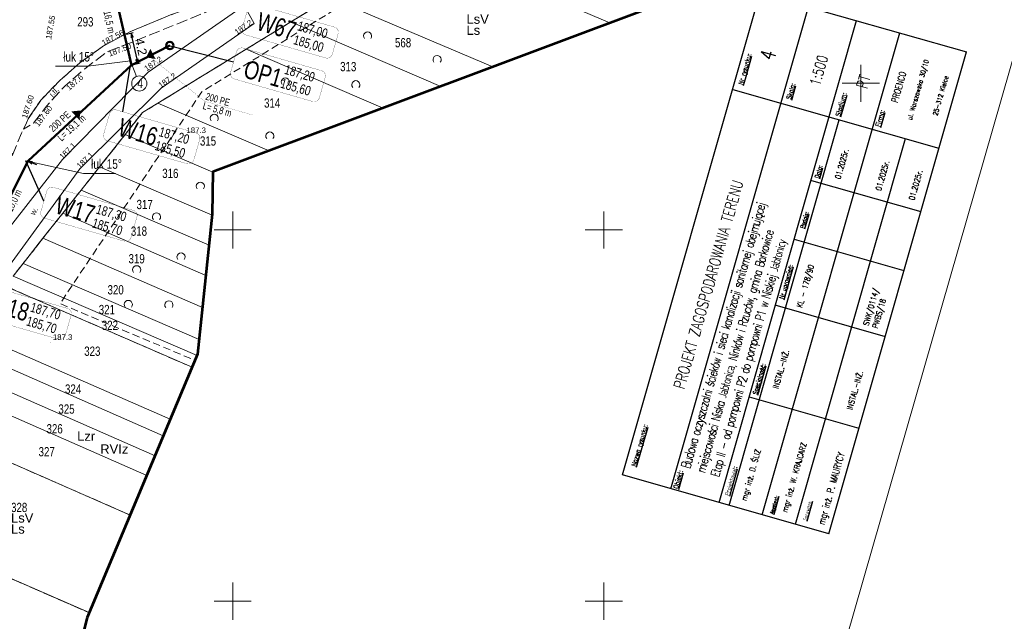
# Model space of a CAD drawing. Header units: metres. Extents: x 7482748 to 7484637, y 5684406 to 5687014.
# Tile 52 of 180: x 7483221 to 7483354, y 5685447 to 5685528. Entities that reach past the tile are written whole.
import ezdxf
from ezdxf.enums import TextEntityAlignment as Align
from ezdxf.lldxf.tags import DXFTag

# ---------------------------------------------------------------- set-up
doc = ezdxf.new("R2010")
doc.units = ezdxf.units.M
doc.header["$MEASUREMENT"] = 0
for name, pattern in [('1', [1.5, 1, -0.5]), ('KTJZ01_500', [2, 1.5, -0.5]), ('l217_500', [2, 1.5, -0.5]), ('l218_500', [1, 0.5, -0.5]), ('PTTL_500', [1.5, 1, -0.5])]:
    doc.linetypes.add(name, pattern=pattern)
for name, color, linetype, lineweight in [('.domiar', 250, 'Continuous', 9), ('.ks tłoczny', 104, 'Continuous', 50), ('_Dzialki', 7, 'Continuous', 0), ('_Dzialki_opis', 7, 'Continuous', 0), ('_Kontury', 7, 'Continuous', 0), ('_Kontury_opis', 7, 'Continuous', 0), ('_Podzial_sekcyjny_krzyze', 7, '1', 13), ('_Uzytki', 7, 'Continuous', 0), ('_Uzytki_opis', 7, 'Continuous', 0), ('_Zakres2', 7, 'Continuous', 0), ('PTTL02_P', 7, 'Continuous', 13), ('RTPW01_P', 7, 'Continuous', 0), ('RTPW02_P', 7, 'Continuous', 0), ('TABELKI', 7, 'Continuous', 25)]:
    doc.layers.add(name, color=color, linetype=linetype, lineweight=lineweight)
doc.layers.add('_ramki_nieplotowane', color=7, linetype='Continuous', lineweight=0, plot=False)
doc.layers.add('IS_kanalizacja_sanitarna', color=7, linetype='SOLID', true_color=0x000000)
doc.layers.add('IS_Opisy_działek_Net', color=7, linetype='SOLID', true_color=0x000000)
doc.layers.add('IS_Węzeł_sieci_kanalizacyjnej_-_opisy', color=7, linetype='Continuous')
for name, color, linetype, lineweight, transparency in [('KTJZ01_O', 7, 'KTJZ01_500', 13, 0.5), ('KTJZ01_T', 7, 'Continuous', 13, 0.25), ('PTRW02_O', 7, 'Continuous', 13, 0.5), ('PTRW02_T', 7, 'Continuous', 13, 0.25), ('PTTL02_O', 7, 'PTTL_500', 13, 0.5), ('RTPW01_G', 7, 'Continuous', 13, 0.25), ('RTPW02_G', 7, 'Continuous', 13, 0.25)]:
    doc.layers.add(name, color=color, linetype=linetype, lineweight=lineweight, transparency=transparency)
doc.styles.get("Standard").update_dxf_attribs({"font": 'simplex.shx', "width": 0.75})
doc.styles.add('STYL_ARIAL', font='simplex.shx', dxfattribs={"width": 0.75, "oblique": 0.1})
doc.styles.add('Style-Arial', font='arial.ttf')
tags = doc.linetypes.add('SOLID', pattern=[10, 10, 0]).pattern_tags.tags
tags[6:7] = [DXFTag(74, 4), DXFTag(75, 0), DXFTag(340, '0'), DXFTag(46, 0.0), DXFTag(50, 0.0), DXFTag(44, 0.0), DXFTag(45, 0.0)]
tags[4:5] = [DXFTag(74, 4), DXFTag(75, 0), DXFTag(340, '0'), DXFTag(46, 0.0), DXFTag(50, 0.0), DXFTag(44, 0.0), DXFTag(45, 0.0)]
doc.dimstyles.get("Standard").update_dxf_attribs({"dimtxt": 0.18, "dimasz": 0.18, "dimexe": 0.18, "dimexo": 0.0625, "dimgap": 0.09, "dimtad": 0, "dimtih": 1, "dimtoh": 1, "dimdec": 4, "dimzin": 0, "dimdsep": 46, "dimtxsty": 'Standard', "dimcen": 0.09, "dimadec": 0, "dimazin": 0, "dimtfac": 1, "dimtdec": 4, "dimtofl": 0, "dimtmove": 0, "dimatfit": 3, "dimfxl": 0, "dimtolj": 1, "dimtzin": 0, "dimarcsym": 0})

# ---------------------------------------------------------------- blocks, each defined once
blk = doc.blocks.new('RTPW01')
at = {"layer": 'RTPW01_P', "linetype": 'Continuous', "lineweight": 0}
h = blk.add_hatch(color=256, dxfattribs=at)
edge = h.paths.add_edge_path()
edge.add_arc((0, 0), 0.045, 0, 360)
blk = doc.blocks.new('RTPW01_1')
at = {"layer": 'RTPW02_P', "linetype": 'Continuous', "lineweight": 0}
h = blk.add_hatch(color=256, dxfattribs=at)
edge = h.paths.add_edge_path()
edge.add_arc((0, 0), 0.045, 0, 360)
blk = doc.blocks.new('PTTL02')
at = {"layer": 'PTTL02_P', "linetype": 'Continuous', "lineweight": 13}
blk.add_arc((0, 0), 0.55, 320.48, 219.52, dxfattribs=at)
blk = doc.blocks.new('TerminatorOpen_0.5')
at = {"color": 0, "linetype": 'ByBlock', "lineweight": -2}
for q in [(-1, 0.25), (-1, 0), (-1, -0.25)]:
    blk.add_line((0, 0), q, dxfattribs=at)
blk = doc.blocks.new('*D503')
at = {"layer": '.domiar', "color": 0, "linetype": 'Continuous', "lineweight": -2, "transparency": 16777216}
for p, q in [((7483219.78, 5685510.41), (7483216.63, 5685511.74)), ((7483220.22, 5685509.9), (7483220.22, 5685509.9)), ((7483222.31, 5685509.02), (7483222.31, 5685509.02)), ((7483222.98, 5685509.06), (7483223.55, 5685508.83))]:
    blk.add_line(p, q, dxfattribs=at)
at = {"layer": 'Defpoints', "color": 0, "linetype": 'Continuous', "transparency": 16777216}
for p in [(7483220.34, 5685510.18), (7483220.34, 5685510.18), (7483222.42, 5685509.3)]:
    blk.add_point(p, dxfattribs=at)
at = {"layer": '.domiar', "color": 0, "linetype": 'Continuous', "lineweight": -2, "transparency": 16777216, "xscale": 0.61, "yscale": 0.61, "zscale": 0.61}
for p, rotation in [((7483220.34, 5685510.18), 337.1766785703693), ((7483222.42, 5685509.3), 157.1766785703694)]:
    blk.add_blockref('TerminatorOpen_0.5', p, dxfattribs=dict(at, rotation=rotation))
at = {"layer": '.domiar', "color": 0, "linetype": 'Continuous', "transparency": 16777216, "insert": (7483218.27, 5685512.04), "char_height": 1.2, "attachment_point": 5, "rotation": 337.1767, "style": 'Style-Arial'}
blk.add_mtext('\\A1;2.3', dxfattribs=at)
blk = doc.blocks.new('*D529')
at = {"layer": '.domiar', "color": 0, "linetype": 'Continuous', "lineweight": -2, "transparency": 16777216}
for p, q in [((7483235.7, 5685526.37), (7483236.6, 5685526.58)), ((7483237.11, 5685523.02), (7483236.44, 5685525.92)), ((7483236.64, 5685522.28), (7483237.53, 5685522.49))]:
    blk.add_line(p, q, dxfattribs=at)
at = {"layer": 'Defpoints', "color": 0, "linetype": 'Continuous', "transparency": 16777216}
for p in [(7483235.41, 5685526.31), (7483236.31, 5685526.51), (7483236.34, 5685522.22)]:
    blk.add_point(p, dxfattribs=at)
at = {"layer": '.domiar', "color": 0, "linetype": 'Continuous', "lineweight": -2, "transparency": 16777216, "xscale": 0.61, "yscale": 0.61, "zscale": 0.61}
for p, rotation in [((7483236.31, 5685526.51), 102.8772103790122), ((7483237.24, 5685522.42), 282.8772103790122)]:
    blk.add_blockref('TerminatorOpen_0.5', p, dxfattribs=dict(at, rotation=rotation))
at = {"layer": '.domiar', "color": 0, "linetype": 'Continuous', "transparency": 16777216, "insert": (7483237.65, 5685524.67), "char_height": 1.2, "attachment_point": 5, "rotation": 282.8772, "style": 'Style-Arial'}
blk.add_mtext('\\A1;4.2', dxfattribs=at)

msp = doc.modelspace()

# ---------------------------------------------------------------- hatches: boundary and pattern name
at = {"layer": 'IS_kanalizacja_sanitarna', "linetype": 'Continuous', "ltscale": 0.01}
for points in [[(7483238.36016, 5685523.25679), (7483239.59094, 5685523.03842), (7483238.91441, 5685524.37719)], [(7483229.53476, 5685516.07949), (7483228.29049, 5685515.95986), (7483229.30121, 5685514.8515)]]:
    msp.add_hatch(color=256, dxfattribs=at).paths.add_polyline_path(points)

# ---------------------------------------------------------------- linework, layer by layer
at = {"layer": '.domiar', "linetype": 'Continuous'}
for points in [[(7483236.20973, 5685522.80163), (7483230.46138, 5685522.04524), (7483230.46138, 5685522.04524)], [(7483230.46138, 5685522.04524), (7483226.11631, 5685522.04524)], [(7483236.41756, 5685522.28494), (7483237.04068, 5685520.67642)], [(7483222.11175, 5685509.31045), (7483229.87282, 5685507.59685), (7483229.87282, 5685507.59685)], [(7483234.21789, 5685507.59685), (7483229.87282, 5685507.59685)]]:
    msp.add_lwpolyline(points, dxfattribs=at)
msp.add_circle((7483237.40959, 5685519.72411), 1.02127, dxfattribs=at)
at = {"layer": '.ks tłoczny', "color": 111, "linetype": 'Continuous', "true_color": 0x70ffb8}
for points in [[(7483236.34355, 5685522.21627), (7483236.34355, 5685522.21627), (7483232.65656, 5685538.34398), (7483232.65656, 5685538.34398), (7483232.65656, 5685538.34398)], [(7483236.34355, 5685522.21627), (7483241.51699, 5685524.83475)], [(7483214.66497, 5685493.82534), (7483221.14832, 5685506.7594), (7483222.42223, 5685509.3008), (7483236.34355, 5685522.21627)]]:
    msp.add_lwpolyline(points, dxfattribs=at)
at = {"layer": '.ks tłoczny', "linetype": 'Continuous'}
msp.add_circle((7483241.51699, 5685524.83475), 0.5, dxfattribs=at)
at = {"layer": '_Dzialki', "color": 96, "linetype": 'Continuous', "true_color": 0x008000, "flags": 128}
for points in [[(7483300.82, 5685527.88), (7483277.06, 5685537.99)], [(7483262.84, 5685531.09), (7483257.81, 5685528.01)], [(7483285.05, 5685521.97), (7483263.2, 5685531.26)], [(7483257.81, 5685528.01), (7483251.8, 5685524.34)], [(7483278.03, 5685519.34), (7483257.81, 5685528.01)], [(7483251.8, 5685524.34), (7483239.93, 5685517.09)], [(7483270.26, 5685516.42), (7483251.8, 5685524.34)], [(7483239.93, 5685517.09), (7483237.85, 5685515.81)], [(7483254.91, 5685510.67), (7483239.93, 5685517.09)], [(7483237.85, 5685515.81), (7483235.52, 5685512.87)], [(7483235.52, 5685512.87), (7483232.07, 5685508.52)], [(7483247.34, 5685507.8), (7483235.52, 5685512.87)], [(7483232.07, 5685508.52), (7483229.59, 5685505.38)], [(7483247.24, 5685502), (7483232.07, 5685508.52)], [(7483229.59, 5685505.38), (7483227.11, 5685502.25)], [(7483246.81, 5685497.94), (7483229.59, 5685505.38)], [(7483227.11, 5685502.25), (7483224.43, 5685498.88)], [(7483246.38, 5685493.89), (7483227.11, 5685502.25)], [(7483224.43, 5685498.88), (7483221.77, 5685495.5)], [(7483245.93, 5685489.57), (7483224.43, 5685498.88)], [(7483221.77, 5685495.5), (7483220.4, 5685493.78)], [(7483245.47, 5685485.25), (7483221.77, 5685495.5)], [(7483245.19, 5685483.09), (7483220.4, 5685493.78)], [(7483244.52, 5685481.51), (7483219.35, 5685492.45)], [(7483214.51, 5685486.33), (7483241.58, 5685474.5)], [(7483240.65, 5685472.27), (7483213.46, 5685484.2)], [(7483239.53, 5685469.59), (7483212.42, 5685481.48)], [(7483238.41, 5685466.93), (7483211.42, 5685478.77)], [(7483236.18, 5685461.6), (7483209.36, 5685473.34)], [(7483230.67, 5685448.46), (7483204.33, 5685459.95)]]:
    msp.add_lwpolyline(points, dxfattribs=at)
at = {"layer": '_Kontury', "color": 96, "linetype": 'l217_500', "true_color": 0x008000, "flags": 128}
for points in [[(7483262.84, 5685531.09), (7483257.81, 5685528.01)], [(7483257.81, 5685528.01), (7483251.8, 5685524.34)], [(7483251.8, 5685524.34), (7483239.93, 5685517.09)], [(7483239.93, 5685517.09), (7483237.85, 5685515.81)], [(7483237.85, 5685515.81), (7483235.52, 5685512.87)], [(7483235.52, 5685512.87), (7483232.07, 5685508.52)], [(7483232.07, 5685508.52), (7483229.59, 5685505.38)], [(7483229.59, 5685505.38), (7483227.11, 5685502.25)], [(7483227.11, 5685502.25), (7483224.43, 5685498.88)], [(7483224.43, 5685498.88), (7483221.77, 5685495.5)], [(7483221.77, 5685495.5), (7483220.4, 5685493.78)], [(7483219.35, 5685492.45), (7483244.52, 5685481.51)], [(7483236.18, 5685461.61), (7483209.36, 5685473.34)], [(7483204.33, 5685459.95), (7483230.66, 5685448.45)]]:
    msp.add_lwpolyline(points, dxfattribs=at)
at = {"layer": '_Podzial_sekcyjny_krzyze', "linetype": 'Continuous'}
for p, q in [((7483334.6301, 5685517.25847), (7483334.6301, 5685522.25847)), ((7483332.1301, 5685519.75847), (7483337.1301, 5685519.75847)), ((7483250, 5685497.5), (7483250, 5685502.5)), ((7483300, 5685497.5), (7483300, 5685502.5)), ((7483247.5, 5685500), (7483252.5, 5685500)), ((7483297.5, 5685500), (7483302.5, 5685500)), ((7483250, 5685447.5), (7483250, 5685452.5)), ((7483300, 5685447.5), (7483300, 5685452.5)), ((7483247.5, 5685450), (7483252.5, 5685450)), ((7483297.5, 5685450), (7483302.5, 5685450))]:
    msp.add_line(p, q, dxfattribs=at)
at = {"layer": '_ramki_nieplotowane', "color": 3, "linetype": 'Continuous', "lineweight": 0, "flags": 128}
msp.add_lwpolyline([(7482977.55, 5685284.54), (7483263.01, 5685202.51), (7483379.14, 5685606.66), (7483093.69, 5685688.69), (7482977.55, 5685284.54)], close=True, dxfattribs=at)
at = {"layer": '_Uzytki', "color": 96, "linetype": 'l218_500', "true_color": 0x008000, "flags": 128}
for points in [[(7483257.81, 5685528.01), (7483262.84, 5685531.09)], [(7483251.8, 5685524.34), (7483257.81, 5685528.01)], [(7483239.93, 5685517.09), (7483251.8, 5685524.34)], [(7483237.85, 5685515.81), (7483239.93, 5685517.09)], [(7483235.52, 5685512.87), (7483237.85, 5685515.81)], [(7483232.07, 5685508.52), (7483235.52, 5685512.87)], [(7483229.59, 5685505.38), (7483232.07, 5685508.52)], [(7483227.11, 5685502.25), (7483229.59, 5685505.38)], [(7483224.43, 5685498.88), (7483227.11, 5685502.25)], [(7483221.77, 5685495.5), (7483224.43, 5685498.88)], [(7483220.4, 5685493.78), (7483221.77, 5685495.5)], [(7483219.35, 5685492.45), (7483244.52, 5685481.51)], [(7483236.18, 5685461.61), (7483209.36, 5685473.34)], [(7483230.66, 5685448.45), (7483204.33, 5685459.95)]]:
    msp.add_lwpolyline(points, dxfattribs=at)
at = {"layer": '_Zakres2', "color": 250, "linetype": 'Continuous', "lineweight": 53, "flags": 128}
msp.add_lwpolyline([(7483210.84, 5685559.35), (7483267.68, 5685584.46), (7483310.43, 5685595.56), (7483318.9, 5685597.32), (7483326.61, 5685596.78), (7483333.93, 5685594.29), (7483340.37, 5685590.01), (7483345.5, 5685584.22), (7483348.98, 5685577.32), (7483350.58, 5685569.76), (7483350.2, 5685562.04), (7483347.86, 5685554.67), (7483343.72, 5685548.15), (7483338.04, 5685542.9), (7483331.21, 5685539.28), (7483247.34, 5685507.83), (7483247.25, 5685502.12), (7483245.26, 5685483.27), (7483230.39, 5685447.8), (7483228.44, 5685440.18), (7483222.78, 5685423.38), (7483207.76, 5685405.15)], dxfattribs=at)
at = {"layer": 'IS_kanalizacja_sanitarna', "linetype": 'Continuous', "ltscale": 0.01, "const_width": 0.02}
for points in [[(7483235.30979, 5685525.7761), (7483235.50496, 5685525.81981)], [(7483238.36016, 5685523.25679), (7483239.59094, 5685523.03842), (7483238.91441, 5685524.37719), (7483238.36016, 5685523.25679)], [(7483229.53476, 5685516.07949), (7483228.29049, 5685515.95986), (7483229.30121, 5685514.8515), (7483229.53476, 5685516.07949)]]:
    msp.add_lwpolyline(points, dxfattribs=at)
at = {"layer": 'IS_Opisy_działek_Net', "linetype": 'Continuous', "ltscale": 0.01, "const_width": 0.02}
msp.add_lwpolyline([(7483238.72201, 5685523.43964), (7483246.18459, 5685517.35393), (7483252.69993, 5685515.47812)], dxfattribs=at)
at = {"layer": 'IS_Węzeł_sieci_kanalizacyjnej_-_opisy', "color": 18, "linetype": 'SOLID', "ltscale": 0.01, "true_color": 0x000000, "const_width": 0.03}
for points in [[(7483251.76711, 5685526.26668), (7483262.52032, 5685523.17076, 0.414214), (7483263.41141, 5685523.66346), (7483264.20822, 5685526.43104, 0.414214), (7483263.71552, 5685527.32214), (7483252.96232, 5685530.41805, 0.414214), (7483252.07122, 5685529.92536), (7483251.27442, 5685527.15778, 0.414214), (7483251.76711, 5685526.26668)], [(7483250.20979, 5685520.34322), (7483260.78042, 5685517.29987, 0.414214), (7483261.67151, 5685517.79257), (7483262.46832, 5685520.56015, 0.414214), (7483261.97562, 5685521.45125), (7483251.405, 5685524.4946, 0.414214), (7483250.5139, 5685524.0019), (7483249.7171, 5685521.23432, 0.414214), (7483250.20979, 5685520.34322)], [(7483233.10906, 5685512.01264), (7483243.86226, 5685508.91672, 0.414214), (7483244.75336, 5685509.40942), (7483245.55016, 5685512.177, 0.414214), (7483245.05747, 5685513.06809), (7483234.30426, 5685516.16401, 0.414214), (7483233.41317, 5685515.67132), (7483232.61636, 5685512.90373, 0.414214), (7483233.10906, 5685512.01264)], [(7483224.65016, 5685501.58701), (7483235.40337, 5685498.49109, 0.414214), (7483236.29446, 5685498.98379), (7483237.09127, 5685501.75137, 0.414214), (7483236.59857, 5685502.64247), (7483225.84537, 5685505.73838, 0.414214), (7483224.95427, 5685505.24569), (7483224.15747, 5685502.47811, 0.414214), (7483224.65016, 5685501.58701)], [(7483215.79197, 5685488.38067), (7483226.54517, 5685485.28475, 0.414214), (7483227.43627, 5685485.77745), (7483228.23307, 5685488.54503, 0.414214), (7483227.74038, 5685489.43612), (7483216.98717, 5685492.53204, 0.414214), (7483216.09608, 5685492.03935), (7483215.29927, 5685489.27177, 0.414214), (7483215.79197, 5685488.38067)]]:
    msp.add_lwpolyline(points, format="xyb", dxfattribs=at)
at = {"layer": 'IS_Węzeł_sieci_kanalizacyjnej_-_opisy', "color": 18, "linetype": 'SOLID', "ltscale": 0.01, "true_color": 0x000000}
for points in [[(7483250.1155, 5685522.61811), (7483241.39398, 5685524.78988)], [(7483235.17578, 5685515.91309), (7483236.21886, 5685522.17472)], [(7483224.55587, 5685503.8619), (7483222.11175, 5685509.31045)]]:
    msp.add_lwpolyline(points, dxfattribs=at)
at = {"layer": 'KTJZ01_O', "linetype": 'KTJZ01_500', "lineweight": 13, "flags": 128}
for points in [[(7483350.09, 5685572.07), (7483327.54, 5685563), (7483299.03, 5685551.44), (7483272.93, 5685540.86), (7483254.98, 5685533.85), (7483248.17, 5685531.41), (7483241.6, 5685528.96), (7483236.07, 5685526.66), (7483232.6, 5685524.81), (7483229.41, 5685522.52), (7483226.72, 5685520.15), (7483224.13, 5685517.47), (7483222.44, 5685514.98), (7483221.82, 5685513.58), (7483223.15, 5685514.37), (7483224.94, 5685516.74), (7483227.36, 5685519.37), (7483230.07, 5685521.72), (7483233.15, 5685524.04), (7483236.65, 5685525.39), (7483242.07, 5685527.57), (7483248.51, 5685530.19), (7483255.46, 5685532.62), (7483273.34, 5685539.89), (7483299.46, 5685550.6), (7483327.95, 5685562.24), (7483350.28, 5685571.17)], [(7483222.59, 5685515.2), (7483224.13, 5685517.47), (7483226.72, 5685520.15), (7483229.41, 5685522.52), (7483232.6, 5685524.81), (7483236.07, 5685526.66), (7483241.6, 5685528.96), (7483248.17, 5685531.41), (7483254.98, 5685533.85), (7483272.93, 5685540.86), (7483299.03, 5685551.44), (7483327.54, 5685563), (7483350.09, 5685572.07)], [(7483113.97, 5684956.93), (7483112.85, 5684988.18), (7483108.34, 5685118.98), (7483104.76, 5685219.9), (7483106.05, 5685233.41), (7483111.87, 5685250.71), (7483118.32, 5685265.73), (7483156.33, 5685356.56), (7483196.51, 5685453.56), (7483209.55, 5685484.36), (7483221.55, 5685513.06), (7483221.82, 5685513.58), (7483222.2, 5685514.44), (7483222.44, 5685514.98)], [(7483222.44, 5685514.98), (7483222.59, 5685515.2)]]:
    msp.add_lwpolyline(points, dxfattribs=at)
at = {"layer": 'PTRW02_O', "linetype": 'Continuous', "lineweight": 13, "flags": 128}
msp.add_lwpolyline([(7483251.53, 5685530.22), (7483238.59, 5685521.24), (7483227.08, 5685509.47), (7483215.69, 5685495.01), (7483218.44, 5685493.26), (7483229.4, 5685508.22), (7483240.37, 5685519.11), (7483252.87, 5685527.81), (7483251.53, 5685530.22)], close=True, dxfattribs=at)
at = {"layer": 'PTTL02_O', "linetype": 'PTTL_500', "lineweight": 13, "flags": 128}
msp.add_lwpolyline([(7483350.43, 5685566.7), (7483342.86, 5685565.08), (7483308, 5685551.15), (7483270.84, 5685534.07), (7483245.82, 5685518.6), (7483226.74, 5685490.09), (7483244.91, 5685482.43)], dxfattribs=at)
at = {"layer": 'TABELKI'}
for p, q in [((7483302.53825, 5685467.00431), (7483321.07028, 5685531.9229)), ((7483321.07028, 5685531.9229), (7483348.85421, 5685523.99154)), ((7483309.03545, 5685465.14958), (7483327.56748, 5685530.06817)), ((7483315.53266, 5685463.29485), (7483334.06468, 5685528.21344)), ((7483321.35142, 5685461.6338), (7483339.88345, 5685526.55239)), ((7483330.32218, 5685459.07295), (7483348.85421, 5685523.99154)), ((7483317.36364, 5685518.93838), (7483345.14757, 5685511.00702)), ((7483316.89673, 5685462.90546), (7483331.72212, 5685514.83953)), ((7483325.80729, 5685460.36627), (7483340.63268, 5685512.30034)), ((7483327.99559, 5685506.66774), (7483342.7102, 5685502.46878)), ((7483325.6537, 5685498.74935), (7483340.44363, 5685494.52889)), ((7483323.04512, 5685489.89677), (7483337.91039, 5685485.65481)), ((7483319.59095, 5685477.51127), (7483334.3809, 5685473.29083)), ((7483330.32218, 5685459.07295), (7483302.53825, 5685467.00431))]:
    msp.add_line(p, q, dxfattribs=at)

# ---------------------------------------------------------------- block references
at = {"layer": 'PTTL02_P', "linetype": 'Continuous', "lineweight": 13}
for p in [(7483268.17, 5685526.12), (7483277.54, 5685522.95), (7483257.08, 5685519.92), (7483266.59, 5685519.56), (7483247.51, 5685515.03), (7483255, 5685512.65), (7483245.64, 5685505.88), (7483239.73, 5685501.77), (7483243.04, 5685496.36), (7483237.06, 5685494.64), (7483235.93, 5685489.97), (7483241.4, 5685489.9)]:
    msp.add_blockref('PTTL02', p, dxfattribs=at)
at = {"layer": 'RTPW01_P', "linetype": 'Continuous', "lineweight": 0}
for p in [(7483252.87, 5685527.81), (7483238.59, 5685521.24), (7483227.36, 5685519.37), (7483240.37, 5685519.11), (7483243.47, 5685512.75), (7483227.08, 5685509.47), (7483229.4, 5685508.22), (7483225.47, 5685484.89)]:
    msp.add_blockref('RTPW01', p, dxfattribs=at)
at = {"layer": 'RTPW02_P', "linetype": 'Continuous', "lineweight": 0}
for p in [(7483225.53, 5685525.66), (7483232.6, 5685524.81), (7483233.15, 5685524.04), (7483222.44, 5685514.98), (7483223.15, 5685514.37)]:
    msp.add_blockref('RTPW01_1', p, dxfattribs=at)

# ---------------------------------------------------------------- texts
at = {"layer": '_Dzialki_opis', "color": 96, "true_color": 0x008000, "char_height": 1.25, "attachment_point": 7, "line_spacing_factor": 0.6, "style": 'STYL_ARIAL'}
for s, insert in [('\\fArial|b0|i0|c238238|p39;293', (7483229.05, 5685527.39)), ('\\fArial|b0|i0|c238238|p39;568', (7483271.86, 5685524.58)), ('\\fArial|b0|i0|c238238|p39;313', (7483264.47, 5685521.36)), ('\\fArial|b0|i0|c238238|p39;314', (7483254.22, 5685516.46)), ('\\fArial|b0|i0|c238238|p39;315', (7483245.58, 5685511.34)), ('\\fArial|b0|i0|c238238|p39;316', (7483240.5, 5685506.98)), ('\\fArial|b0|i0|c238238|p39;317', (7483237.04, 5685502.79)), ('\\fArial|b0|i0|c238238|p39;318', (7483236.27, 5685499.2)), ('\\fArial|b0|i0|c238238|p39;319', (7483235.96, 5685495.48)), ('\\fArial|b0|i0|c238238|p39;320', (7483233.13, 5685491.3)), ('\\fArial|b0|i0|c238238|p39;321', (7483231.95, 5685488.64)), ('\\fArial|b0|i0|c238238|p39;322', (7483232.36, 5685486.52)), ('\\fArial|b0|i0|c238238|p39;323', (7483229.99, 5685483.03)), ('\\fArial|b0|i0|c238238|p39;324', (7483227.4, 5685477.93)), ('\\fArial|b0|i0|c238238|p39;325', (7483226.51, 5685475.24)), ('\\fArial|b0|i0|c238238|p39;326', (7483224.91, 5685472.58)), ('\\fArial|b0|i0|c238238|p39;327', (7483223.84, 5685469.49)), ('\\fArial|b0|i0|c238238|p39;328', (7483220.13, 5685461.99))]:
    msp.add_mtext(s, dxfattribs=dict(at, insert=insert))
at = {"layer": '_Kontury_opis', "color": 96, "linetype": 'Continuous', "lineweight": 13, "true_color": 0x008000, "style": 'Style-Arial'}
for s, p in [('LsV', (7483281.5, 5685527.77)), ('RVIz', (7483232.15, 5685469.87)), ('LsV', (7483220.13, 5685460.59))]:
    msp.add_text(s, height=1.25, dxfattribs=at).set_placement(p)
at = {"layer": '_Uzytki_opis', "color": 96, "linetype": 'Continuous', "lineweight": 13, "true_color": 0x008000, "style": 'Style-Arial'}
for s, p in [('Ls', (7483281.5, 5685526.28)), ('Lzr', (7483229.04, 5685471.61)), ('Ls', (7483220.13, 5685459.1))]:
    msp.add_text(s, height=1.25, dxfattribs=at).set_placement(p)
at = {"layer": 'IS_Opisy_działek_Net', "linetype": 'Continuous', "ltscale": 0.01}
for s, insert, char_height, attachment_point, rotation in [('\\fArial|b0|i0;L= 16,5 m', (7483233.19872, 5685531.01958), 0.9648, 1, 282.6385491), ('{\\fArial|b0|i0|c238|p34;4}', (7483237.16118, 5685520.41666), 1.2888, 1, 359.4046962), ('{\\fArial|b0|i0|c238|p34;200 PE}', (7483246.24435, 5685517.5615), 0.9648, 7, 343.9385491), ('{\\fArial|b0|i0|c238|p34;200 PE}', (7483225.80278, 5685513.12859), 0.9648, 7, 42.3385491), ('\\fArial|b0|i0;L= 5,8 m', (7483246.15271, 5685517.24323), 0.9648, 1, 343.9385491), ('\\fArial|b0|i0;L= 19,1 m', (7483226.2877, 5685512.59638), 0.9648, 1, 42.3385491), ('\\fArial|b0|i0;L= 10,0 m', (7483218.787, 5685501.49392), 0.9648, 1, 64.3385491)]:
    msp.add_mtext(s, dxfattribs=dict(at, insert=insert, char_height=char_height, attachment_point=attachment_point, rotation=rotation))
at = {"layer": 'IS_Węzeł_sieci_kanalizacyjnej_-_opisy', "color": 18, "linetype": 'SOLID', "ltscale": 0.01, "true_color": 0x000000, "rotation": 343.9385491}
for s, insert, char_height, attachment_point in [('\\fArial|b0|i0;W67', (7483258.09611, 5685525.5147), 2.448, 9), ('\\fArial|b0|i0;187,00', (7483258.53948, 5685526.69323), 1.2888, 7), ('\\fArial|b0|i0;185,00', (7483258.42594, 5685526.29885), 1.2888, 1), ('\\fArial|b0|i0;OP1', (7483256.21278, 5685519.14564), 2.448, 9), ('\\fArial|b0|i0;187,20', (7483256.79958, 5685520.82234), 1.2888, 7), ('\\fArial|b0|i0;185,60', (7483256.68604, 5685520.42796), 1.2888, 1), ('\\fArial|b0|i0;W16', (7483239.43806, 5685511.26065), 2.448, 9), ('\\fArial|b0|i0;187,20', (7483239.88143, 5685512.43919), 1.2888, 7), ('\\fArial|b0|i0;185,50', (7483239.76788, 5685512.04481), 1.2888, 1), ('\\fArial|b0|i0;W17', (7483230.97916, 5685500.83503), 2.448, 9), ('\\fArial|b0|i0;187,30', (7483231.42253, 5685502.01356), 1.2888, 7), ('\\fArial|b0|i0;185,70', (7483231.30899, 5685501.61918), 1.2888, 1), ('\\fArial|b0|i0;W18', (7483222.12097, 5685487.62868), 2.448, 9), ('\\fArial|b0|i0;187,70', (7483222.56434, 5685488.80722), 1.2888, 7), ('\\fArial|b0|i0;185,70', (7483222.45079, 5685488.41284), 1.2888, 1)]:
    msp.add_mtext(s, dxfattribs=dict(at, insert=insert, char_height=char_height, attachment_point=attachment_point))
at = {"layer": 'IS_Węzeł_sieci_kanalizacyjnej_-_opisy', "color": 18, "linetype": 'SOLID', "ltscale": 0.01, "true_color": 0x000000, "char_height": 1.2888, "attachment_point": 7}
for insert in [(7483227.16596, 5685522.667), (7483230.92247, 5685508.21861)]:
    msp.add_mtext('{\\fArial|b0|i0|c238|p34;łuk 15%%D}', dxfattribs=dict(at, insert=insert))
at = {"layer": 'KTJZ01_T', "linetype": 'Continuous', "lineweight": 13, "style": 'Style-Arial'}
msp.add_text('j.tl.', height=0.75, rotation=44.56, dxfattribs=at).set_placement((7483225.91, 5685518.63), align=Align.MIDDLE_CENTER)
at = {"layer": 'PTRW02_T', "linetype": 'Continuous', "lineweight": 13, "style": 'Style-Arial'}
msp.add_text('w.', height=0.75, rotation=57.29, dxfattribs=at).set_placement((7483223.24, 5685502.55), align=Align.MIDDLE_CENTER)
at = {"layer": 'RTPW01_G', "linetype": 'Continuous', "lineweight": 13, "style": 'Style-Arial'}
for s, rotation, p in [('187.2', 34.84, (7483250.57, 5685526.25)), ('187.2', 34.76, (7483238.41, 5685521.34)), ('187.2', 34.84, (7483240.31, 5685519.09)), ('187.1', 45.09, (7483227.08, 5685509.47)), ('187.1', 43.33, (7483229.4, 5685508.22))]:
    msp.add_text(s, height=0.75, rotation=rotation, dxfattribs=at).set_placement(p)
msp.add_text('187.6', height=0.75, rotation=40.93, dxfattribs=at).set_placement((7483227.48, 5685519.3), align=Align.TOP_LEFT)
for p in [(7483243.77, 5685513.05), (7483225.77, 5685485.19)]:
    msp.add_text('187.3', height=0.75, dxfattribs=at).set_placement(p)
at = {"layer": 'RTPW02_G', "linetype": 'Continuous', "lineweight": 13, "style": 'Style-Arial'}
for s, rotation, p in [('187.55', 79.72, (7483225.53, 5685525.66)), ('187.56', 28.06, (7483232.6, 5685524.81)), ('187.60', 72.27, (7483222.26, 5685514.96))]:
    msp.add_text(s, height=0.75, rotation=rotation, dxfattribs=at).set_placement(p)
for s, rotation, p in [('187.50', 21.09, (7483233.15, 5685524.04)), ('187.60', 52.94, (7483223.23, 5685514.29))]:
    msp.add_text(s, height=0.75, rotation=rotation, dxfattribs=at).set_placement(p, align=Align.TOP_LEFT)
at = {"layer": 'TABELKI', "lineweight": 25, "attachment_point": 1, "rotation": 74.0677764}
for s, insert, char_height, width in [('4', (7483320.96635, 5685523.25443), 2, 35.5050786), ('{\\fsimplex.shx|b0|i0|c238|p0;1:500}', (7483327.70949, 5685519.68537), 1.43325, 35.5050786), ('PT', (7483334.01152, 5685519.31288), 1.5, 35.5050786), ('\\pt40.947;{\\T0.85;Budo\\H0.92308x;wa oczyszczalni ścieków i sieci kanalizacji sanitarnej obejmującej\\Pmiejscowości Niska Jabłonica, Ninków i Rzuców, gmina Borkowice\\PEtap II - od pompowni P2 do pompowni P1 w Niskiej Jabłonicy}', (7483310.35688, 5685468.11785), 1.3, 96.2118497), ('PROJEKT ZAGOSPODAROWANIA TERENU', (7483309.39479, 5685478.88506), 1.5, 58.9808155), ('01.2025r.', (7483331.127, 5685506.98945), 0.767813, 53.6725421), ('01.2025r.', (7483336.60434, 5685505.42585), 0.767813, 53.6725421), ('01.2025r.', (7483341.08524, 5685504.14671), 0.767813, 53.6725421), ('{\\Fsimplex.shx|c238;KL - 178/90}', (7483325.96109, 5685489.66221), 0.7678125, 53.6725421), ('SWK/0114/\\PPWBS/18', (7483334.93244, 5685487.24828), 0.767813, 53.6725421), ('{\\Fsimplex.shx|c238;INSTAL.-INŻ.}', (7483322.7628, 5685478.74743), 0.7678125, 53.6725421), ('{\\Fsimplex.shx|c238;INSTAL.-INŻ.}', (7483332.72104, 5685475.9047), 0.7678125, 53.6725421), ('{\\H0.6622x;mgr inż. W. KRAJCARZ}', (7483323.94841, 5685462.1175), 1.1594583, 41.2865709), ('mgr inż. P. MAURYCY', (7483328.80789, 5685460.48528), 0.9275666, 33.0292567), ('{\\Fsimplex.shx|c238;\\H0.6622x;mgr inż. D. ŚLIZ}', (7483318.47107, 5685463.68109), 1.1594583, 41.2865709)]:
    msp.add_mtext(s, dxfattribs=dict(at, insert=insert, char_height=char_height, width=width))
at = {"layer": 'TABELKI', "attachment_point": 1, "rotation": 74.0677764}
for s, insert, char_height, width in [('{\\Fsimplex.shx|c238;\\LNr rysunku\\l:}', (7483318.10274, 5685519.68705), 0.63882, 25.6425568), ('{\\Fsimplex.shx|c238;ul. Warszawska 30/10}', (7483340.8813, 5685514.92527), 0.63063, 17.7525393), ('{\\Fsimplex.shx|c238;25-312 Kielce}', (7483344.32334, 5685515.53163), 0.63063, 17.7525393), ('{\\Fsimplex.shx|c238;\\LSkala\\l:}', (7483324.58334, 5685517.70447), 0.63882, 25.6425568), ('{\\Fsimplex.shx|c238;\\LStadium\\l:}', (7483331.2093, 5685515.42946), 0.63882, 25.6425568), ('{\\Fsimplex.shx|c238;\\LFirma\\l:}', (7483336.58938, 5685514.00316), 0.63882, 25.6425568), ('{\\Fsimplex.shx|c238;\\LData\\l:}', (7483328.40861, 5685507.06606), 0.58968, 23.6700524), ('{\\Fsimplex.shx|c238;\\LPodpis\\l:}', (7483326.46563, 5685500.31254), 0.54054, 23.6700524), ('{\\Fsimplex.shx|c238;\\LNr uprawnień\\l:}', (7483323.62518, 5685490.80721), 0.58968, 23.6700524), ('{\\Fsimplex.shx|c238;\\LSpecjalność\\l:}', (7483320.05673, 5685477.948), 0.58968, 23.6700524), ('{\\Fsimplex.shx|c238;\\LNazwa rysunku\\l:}', (7483303.68588, 5685468.25448), 0.63882, 25.6425568), ('{\\Fsimplex.shx|c238;\\LProjektował\\l:}', (7483316.29232, 5685464.32729), 0.58968, 23.6700524), ('{\\Fsimplex.shx|c238;\\LObiekt\\l:}', (7483309.36529, 5685465.26819), 0.63882, 25.6425568), ('{\\fsimplex.shx|b0|i0|c238|p0;\\LAsystent:}', (7483322.37406, 5685461.82667), 0.4914, 19.7250437), ('{\\fsimplex.shx|b0|i0|c238|p0;\\LSprawdził:}', (7483326.84168, 5685460.93745), 0.4914, 19.7250437)]:
    msp.add_mtext(s, dxfattribs=dict(at, insert=insert, char_height=char_height, width=width))
at = {"layer": 'TABELKI', "lineweight": 30, "insert": (7483338.7124, 5685517.30919), "char_height": 0.9009, "width": 35.5050786, "attachment_point": 1, "rotation": 74.0677764}
msp.add_mtext('{\\Fsimplex.shx|c238;PROENCO}', dxfattribs=at)

# ---------------------------------------------------------------- dimensions: what is measured, and where the dimension line sits
at = {"layer": '.domiar', "color": 7, "linetype": 'Continuous'}
for p1, p2, distance, picture, middle in [((7483236.34355, 5685522.21627), (7483235.4083, 5685526.30722), -0.92079, '*D529', (7483237.65332, 5685524.66808)), ((7483222.42223, 5685509.3008), (7483220.33724, 5685510.17824), 0, '*D503', (7483218.27417, 5685512.03713))]:
    dim = msp.add_aligned_dim(p1=p1, p2=p2, distance=distance, dimstyle='Standard', override={"dimtxt": 1.2, "dimasz": 0.61, "dimexe": 0.3, "dimexo": 0.3, "dimgap": 0.3, "dimtad": 1, "dimtih": 0, "dimtoh": 0, "dimdec": 1, "dimzin": 11, "dimdsep": 0, "dimtxsty": 'Style-Arial', "dimblk": 'TerminatorOpen_0.5', "dimadec": 4, "dimazin": 3, "dimtdec": 1, "dimatfit": 1, "dimldrblk": 'TerminatorOpen_0.5', "dimfrac": 2, "dimtzin": 11}, dxfattribs=at)
    dim.commit()
    dim.dimension.update_dxf_attribs({"geometry": picture, "text_midpoint": middle})

doc.saveas('drawing.dxf')
